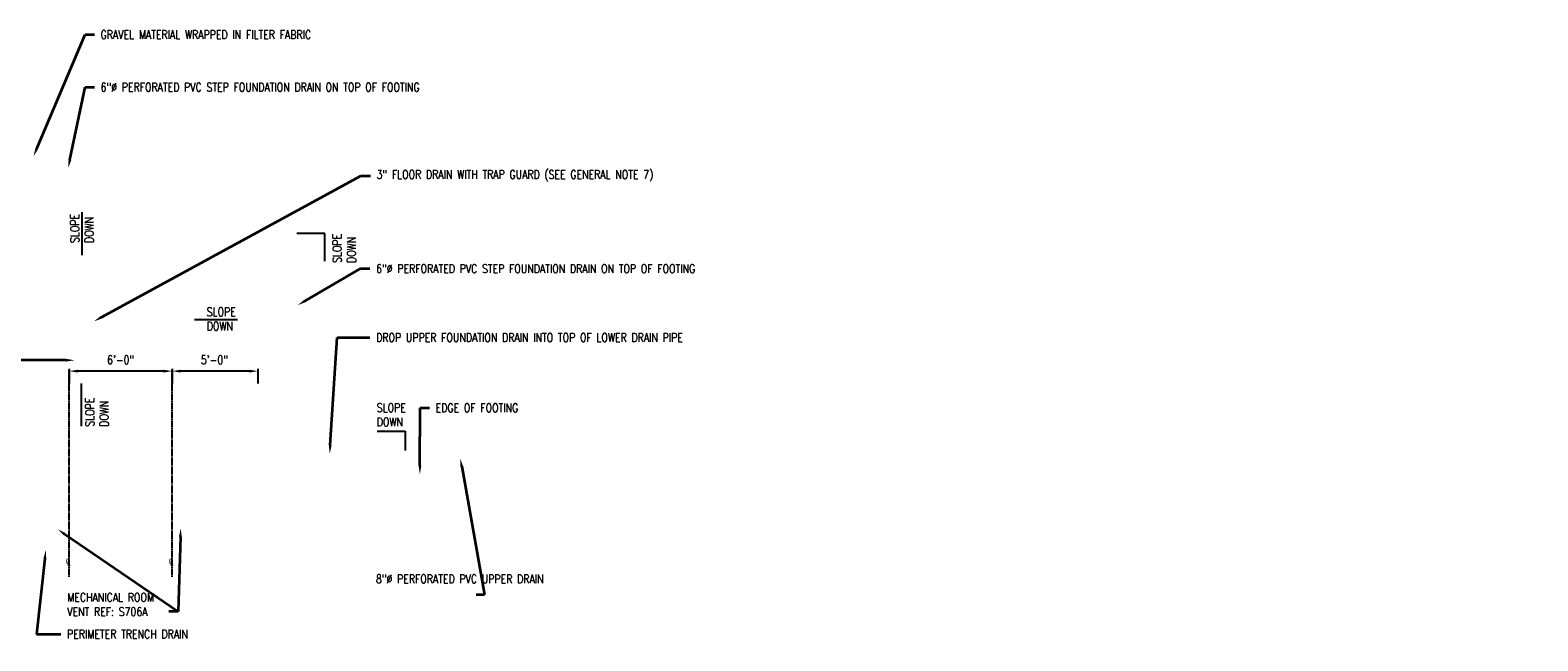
# Model space of a CAD drawing. Header units: inches. Extents: x -4043 to 4360, y -113 to 972.
# Tile 2 of 3: x 141 to 1195, y 69 to 496. Entities that reach past the tile are written whole.
import ezdxf
from ezdxf import colors
from ezdxf.entities.mleader import LeaderData, LeaderLine
from ezdxf.math import Vec2, Vec3

# ---------------------------------------------------------------- set-up
doc = ezdxf.new("R2010")
doc.units = ezdxf.units.IN
doc.header["$LTSCALE"] = 0.8
doc.header["$MEASUREMENT"] = 0
doc.linetypes.add('CENTER2', pattern=[1.125, 0.75, -0.125, 0.125, -0.125])
doc.layers.add('A-ANNO-DIMS', color=1, linetype='Continuous')
doc.layers.add('S-ANNO-TEXT', color=2, linetype='Continuous')
doc.layers.add('M-ANNO-TEXT', color=2, linetype='Continuous', lineweight=25)
doc.layers.add('S-ANNO-NOTE', color=2, linetype='Continuous', lineweight=35)
doc.styles.add('Annotative', font='romans.shx', dxfattribs={"width": 0.8, "height": 0.125})
doc.dimstyles.new('Annotative', dxfattribs={"dimscale": 0, "dimtxt": 0.125, "dimasz": 0.125, "dimexe": 0.179688, "dimexo": 0.0625, "dimgap": 0.09, "dimtad": 1, "dimdec": 3, "dimzin": 3, "dimdsep": 46, "dimlunit": 4, "dimtxsty": 'Annotative', "dimcen": 0.09, "dimclrt": 2, "dimazin": 2, "dimtfac": 1, "dimtdec": 3, "dimtmove": 1, "dimatfit": 3, "dimfxl": 1, "dimtfill": 1, "dimfrac": 2, "dimtolj": 1, "dimtzin": 0, "dimarcsym": 0})

# ---------------------------------------------------------------- blocks, each defined once
blk = doc.blocks.new('*D8')
at = {"layer": 'A-ANNO-DIMS', "color": 0, "lineweight": -2, "transparency": 16777216}
for p, q in [((168, 259.3), (168, 249)), ((234, 257.6), (174, 257.6)), ((240, 259.3), (240, 249))]:
    blk.add_line(p, q, dxfattribs=at)
at = {"layer": 'A-ANNO-DIMS', "color": 0, "transparency": 16777216}
for points in [[(174, 258.6), (174, 256.6), (168, 257.6)], [(234, 258.6), (234, 256.6), (240, 257.6)]]:
    blk.add_solid(points, dxfattribs=at)
at = {"layer": 'Defpoints', "color": 0, "transparency": 16777216}
for p in [(168, 262.3), (168, 257.6), (240, 262.3)]:
    blk.add_point(p, dxfattribs=at)
at = {"layer": 'A-ANNO-DIMS', "color": 2, "lineweight": -3, "transparency": 16777216, "insert": (204, 265.5), "char_height": 6, "attachment_point": 5, "style": 'Annotative'}
blk.add_mtext('\\A1;6\'-0"', dxfattribs=at)
blk = doc.blocks.new('*D9')
at = {"layer": 'A-ANNO-DIMS', "color": 0, "lineweight": -2, "transparency": 16777216}
for p, q in [((240, 259.3), (240, 249)), ((294, 257.6), (246, 257.6)), ((300, 259.3), (300, 249))]:
    blk.add_line(p, q, dxfattribs=at)
at = {"layer": 'A-ANNO-DIMS', "color": 0, "transparency": 16777216}
for points in [[(246, 258.6), (246, 256.6), (240, 257.6)], [(294, 258.6), (294, 256.6), (300, 257.6)]]:
    blk.add_solid(points, dxfattribs=at)
at = {"layer": 'Defpoints', "color": 0, "transparency": 16777216}
for p in [(240, 262.3), (240, 257.6), (300, 262.3)]:
    blk.add_point(p, dxfattribs=at)
at = {"layer": 'A-ANNO-DIMS', "color": 2, "lineweight": -3, "transparency": 16777216, "insert": (269.6, 265.5), "char_height": 6, "attachment_point": 5, "style": 'Annotative'}
blk.add_mtext('\\A1;5\'-0"', dxfattribs=at)

msp = doc.modelspace()

# ---------------------------------------------------------------- linework, layer by layer
at = {"layer": 'M-ANNO-TEXT', "color": 1, "linetype": 'CENTER2', "lineweight": -3}
for p, q in [((168, 113.6787), (168, 258.483)), ((240, 113.6787), (240, 258.483))]:
    msp.add_line(p, q, dxfattribs=at)

# ---------------------------------------------------------------- texts
at = {"layer": 'S-ANNO-NOTE', "char_height": 6, "width": 23.584634, "attachment_point": 1, "rotation": 90, "style": 'Annotative'}
for insert in [(168.9864, 347.2554), (352.4611, 333.319), (179.4672, 218.7493)]:
    msp.add_mtext('SLOPE\\PDOWN', dxfattribs=dict(at, insert=insert))
at = {"layer": 'S-ANNO-NOTE', "char_height": 6, "width": 23.584634, "attachment_point": 1, "style": 'Annotative'}
for insert in [(264.2586, 302.0584), (383.2103, 235.0255)]:
    msp.add_mtext('SLOPE\\PDOWN', dxfattribs=dict(at, insert=insert))
at = {"layer": 'S-ANNO-TEXT', "lineweight": -3, "char_height": 6, "width": 131.457736, "attachment_point": 1, "style": 'Annotative'}
for insert in [(165.7622, 127.9321), (237.7622, 127.9321)]:
    msp.add_mtext('℄', dxfattribs=dict(at, insert=insert))

# ---------------------------------------------------------------- dimensions: what is measured, and where the dimension line sits
at = {"layer": 'A-ANNO-DIMS', "lineweight": -3}
for base, p1, p2, picture, middle in [((168, 257.637), (240, 262.3396), (168, 262.3396), '*D8', (204, 257.637)), ((240, 257.637), (300, 262.3396), (240, 262.3396), '*D9', (269.5693, 257.637))]:
    dim = msp.add_linear_dim(base=base, p1=p1, p2=p2, angle=180, dimstyle='Annotative', override={"dimpost": '\\X', "dimtfill": 0}, dxfattribs=at)
    dim.commit()
    dim.dimension.update_dxf_attribs({"geometry": picture, "text_midpoint": middle, "dimtype": 161})

# ---------------------------------------------------------------- leaders
at = {"layer": 'S-ANNO-NOTE', "color": 1}
for points, override in [([(177.2212, 338.8169), (177.2212, 368.6944)], {"dimasz": 4}), ([(346.8177, 334.514), (346.8177, 353.9595), (327.346, 353.9595)], {"dimscale": 0, "dimasz": 4}), ([(255.82, 293.8235), (285.6975, 293.8235)], {"dimasz": 4}), ([(176.4762, 249.0245), (176.4762, 219.147)], {"dimasz": 4}), ([(383.5356, 215.7197), (402.9811, 215.7197), (402.9811, 202.1966)], {"dimscale": 0, "dimasz": 4})]:
    msp.add_leader(points, dimstyle='Annotative', override=override, dxfattribs=at)
at = {"layer": 'S-ANNO-NOTE'}
ml = msp.add_multileader_mtext('Standard', dxfattribs=at)
ml.set_content('GRAVEL MATERIAL WRAPPED IN FILTER FABRIC', color=256, style='Annotative')
ml.set_leader_properties(color=1, linetype='ByLayer', lineweight=-1)
ml.build(insert=Vec2(0, 0))
ml.multileader.update_dxf_attribs({"text_right_attachment_type": 3, "dogleg_length": 0.36, "arrow_head_size": 6, "scale": 48})
ctx = ml.context
ctx.base_point, ctx.scale, ctx.char_height, ctx.arrow_head_size, ctx.landing_gap_size, ctx.plane_origin = Vec3(185.6976, 492.9431), 48, 6, 6, 4.32, Vec3(251.141, 469.2752)
ctx.right_attachment = 3
notes = []
notes.append((ctx, [(1, (1, 1, 0), (179.1177, 492.9431), (1, 0), 6.5799, [(0, [(143.0546, 407.7936)], 0, [])])]))
ctx.mtext.insert, ctx.mtext.width, ctx.mtext.defined_height, ctx.mtext.flow_direction = Vec3(190.0176, 495.9431), 82.850882, 17.6903, 5
ml = msp.add_multileader_mtext('Standard', dxfattribs=at)
ml.set_content('6"%%C PERFORATED PVC STEP FOUNDATION DRAIN ON TOP OF FOOTING', color=256, style='Annotative')
ml.set_leader_properties(color=1, linetype='ByLayer', lineweight=-1)
ml.build(insert=Vec2(0, 0))
ml.multileader.update_dxf_attribs({"text_right_attachment_type": 3, "dogleg_length": 0.36, "arrow_head_size": 6, "scale": 48})
ctx = ml.context
ctx.base_point, ctx.scale, ctx.char_height, ctx.arrow_head_size, ctx.landing_gap_size, ctx.plane_origin = Vec3(185.6976, 456.163), 48, 6, 6, 4.32, Vec3(251.141, 414.2179)
ctx.right_attachment = 3
notes.append((ctx, [(1, (1, 1, 0), (179.1177, 456.163), (1, 0), 6.5799, [(0, [(167.3412, 399.5532)], 0, [])])]))
ctx.mtext.insert, ctx.mtext.width, ctx.mtext.defined_height, ctx.mtext.flow_direction = Vec3(190.0176, 459.163), 82.850882, 17.6903, 5
ml = msp.add_multileader_mtext('Standard', dxfattribs=at)
ml.set_content('3" FLOOR DRAIN WITH TRAP GUARD (SEE GENERAL NOTE 7)', color=256, style='Annotative')
ml.set_leader_properties(color=1, linetype='ByLayer', lineweight=-1)
ml.build(insert=Vec2(0, 0))
ml.multileader.update_dxf_attribs({"text_right_attachment_type": 3, "dogleg_length": 0.36, "arrow_head_size": 6, "scale": 48})
ctx = ml.context
ctx.base_point, ctx.scale, ctx.char_height, ctx.arrow_head_size, ctx.landing_gap_size, ctx.plane_origin = Vec3(378.7384, 394.1459), 48, 6, 6, 4.32, Vec3(356.7044, 303.467)
ctx.right_attachment = 3
notes.append((ctx, [(1, (1, 1, 0), (372.1586, 394.1459), (1, 0), 6.5799, [(0, [(185.3932, 292.4417)], 0, [])])]))
ctx.mtext.insert, ctx.mtext.width, ctx.mtext.defined_height, ctx.mtext.flow_direction = Vec3(383.0584, 398.1459), 73.983384, 16.7571, 5
ml = msp.add_multileader_mtext('Standard', dxfattribs=at)
ml.set_content('6"%%C PERFORATED PVC STEP FOUNDATION DRAIN ON TOP OF FOOTING', color=256, style='Annotative')
ml.set_leader_properties(color=1, linetype='ByLayer', lineweight=-1)
ml.build(insert=Vec2(0, 0))
ml.multileader.update_dxf_attribs({"text_right_attachment_type": 3, "dogleg_length": 0.36, "arrow_head_size": 6, "scale": 48})
ctx = ml.context
ctx.base_point, ctx.scale, ctx.char_height, ctx.arrow_head_size, ctx.landing_gap_size, ctx.plane_origin = Vec3(378.4684, 329.2808), 48, 6, 6, 4.32, Vec3(356.7044, 252.8658)
ctx.right_attachment = 3
notes.append((ctx, [(1, (1, 1, 0), (371.8886, 329.2808), (1, 0), 6.5799, [(0, [(327.9714, 303.7763)], 0, [])])]))
ctx.mtext.insert, ctx.mtext.width, ctx.mtext.defined_height, ctx.mtext.flow_direction = Vec3(382.7884, 332.2808), 82.850882, 17.6903, 5
ml = msp.add_multileader_mtext('Standard', dxfattribs=at)
ml.set_content('3"%%C SOLID PVC DRAIN', color=256, style='Annotative')
ml.set_leader_properties(color=1, linetype='ByLayer', lineweight=-1)
ml.build(insert=Vec2(0, 0))
ml.multileader.update_dxf_attribs({"text_right_attachment_type": 3, "dogleg_length": 0.36, "arrow_head_size": 6, "scale": 48})
ctx = ml.context
ctx.base_point, ctx.scale, ctx.char_height, ctx.arrow_head_size, ctx.landing_gap_size, ctx.plane_origin = Vec3(69.6787, 276.4195), 48, 6, 6, 4.32, Vec3(134.0978, 325.3762)
ctx.right_attachment, ctx.text_align_type = 3, 2
notes.append((ctx, [(0, (1, 1, 0), (121.4202, 265.2766), (-1, 0), 5.8444, [(1, [(171.746, 265.2222)], 0, [])])]))
ctx.mtext.insert, ctx.mtext.width, ctx.mtext.defined_height, ctx.mtext.alignment, ctx.mtext.flow_direction = Vec3(111.2559, 279.4195), 41.403978, 16.582, 3, 5
ml = msp.add_multileader_mtext('Standard', dxfattribs=at)
ml.set_content('DROP UPPER FOUNDATION DRAIN INTO TOP OF LOWER DRAIN PIPE', color=256, style='Annotative')
ml.set_leader_properties(color=1, linetype='ByLayer', lineweight=-1)
ml.build(insert=Vec2(0, 0))
ml.multileader.update_dxf_attribs({"text_right_attachment_type": 3, "dogleg_length": 0.36, "arrow_head_size": 6, "scale": 48})
ctx = ml.context
ctx.base_point, ctx.scale, ctx.char_height, ctx.arrow_head_size, ctx.landing_gap_size, ctx.plane_origin = Vec3(378.4684, 281.0988), 48, 6, 6, 4.32, Vec3(424.5034, 90.9689)
ctx.right_attachment = 3
notes.append((ctx, [(1, (1, 1, 0), (355.5454, 281.0988), (1, 0), 22.923, [(0, [(350.2837, 199.8045)], 0, [])])]))
ctx.mtext.insert, ctx.mtext.width, ctx.mtext.defined_height, ctx.mtext.flow_direction = Vec3(382.7884, 284.0988), 82.850882, 17.6903, 5
ml = msp.add_multileader_mtext('Standard', dxfattribs=at)
ml.set_content('EDGE OF FOOTING', color=256, style='Annotative')
ml.set_leader_properties(color=1, linetype='ByLayer', lineweight=-1)
ml.build(insert=Vec2(0, 0))
ml.multileader.update_dxf_attribs({"text_right_attachment_type": 3, "dogleg_length": 0.36, "arrow_head_size": 6, "scale": 48})
ctx = ml.context
ctx.base_point, ctx.scale, ctx.char_height, ctx.arrow_head_size, ctx.landing_gap_size, ctx.plane_origin = Vec3(420.065, 231.9568), 48, 6, 6, 4.32, Vec3(485.5085, 200.0063)
ctx.right_attachment = 3
notes.append((ctx, [(1, (1, 1, 0), (413.4852, 231.9568), (1, 0), 6.5799, [(0, [(413.3748, 185.5017)], 0, [])])]))
ctx.mtext.insert, ctx.mtext.width, ctx.mtext.defined_height, ctx.mtext.flow_direction = Vec3(424.385, 234.9568), 63.842046, 17.6903, 5
ml = msp.add_multileader_mtext('Standard', dxfattribs=at)
ml.set_content('8"%%C PERFORATED PVC UPPER DRAIN', color=256, style='Annotative')
ml.set_leader_properties(color=1, linetype='ByLayer', lineweight=-1)
ml.build(insert=Vec2(0, 0))
ml.multileader.update_dxf_attribs({"text_right_attachment_type": 3, "dogleg_length": 0.36, "arrow_head_size": 6, "scale": 48})
ctx = ml.context
ctx.base_point, ctx.scale, ctx.char_height, ctx.arrow_head_size, ctx.landing_gap_size, ctx.plane_origin = Vec3(378.3133, 112.3064), 48, 6, 6, 4.32, Vec3(470.7494, 172.9769)
ctx.right_attachment = 3
notes.append((ctx, [(0, (1, 1, 0), (458.6262, 101.1636), (-1, 0), 5.8444, [(1, [(441.5775, 196.7084)], 0, [])])]))
ctx.mtext.insert, ctx.mtext.width, ctx.mtext.defined_height, ctx.mtext.flow_direction = Vec3(382.6333, 115.3064), 67.748629, 17.4827, 5
ml = msp.add_multileader_mtext('Standard', dxfattribs=at)
ml.set_content('MECHANICAL ROOM\\PVENT REF: S706A', color=256, style='Annotative')
ml.set_leader_properties(color=1, linetype='ByLayer', lineweight=-1)
ml.build(insert=Vec2(0, 0))
ml.multileader.update_dxf_attribs({"text_right_attachment_type": 3, "dogleg_length": 0.36, "arrow_head_size": 6, "scale": 48})
ctx = ml.context
ctx.base_point, ctx.scale, ctx.char_height, ctx.arrow_head_size, ctx.landing_gap_size, ctx.plane_origin = Vec3(162.3539, 99.409), 48, 6, 6, 4.32, Vec3(254.5777, 137.7075)
ctx.right_attachment = 3
notes.append((ctx, [(0, (1, 1, 0), (244.3166, 89.409), (-1, 0), 6.5799, [(0, [(159.9328, 147.0057)], 0, []), (1, [(246.0111, 147.7385)], 0, [])])]))
ctx.mtext.insert, ctx.mtext.width, ctx.mtext.defined_height, ctx.mtext.flow_direction = Vec3(166.6739, 102.409), 82.850882, 17.6903, 5
ml = msp.add_multileader_mtext('Standard', dxfattribs=at)
ml.set_content('PERIMETER TRENCH DRAIN', color=256, style='Annotative')
ml.set_leader_properties(color=1, linetype='ByLayer', lineweight=-1)
ml.build(insert=Vec2(0, 0))
ml.multileader.update_dxf_attribs({"text_right_attachment_type": 3, "dogleg_length": 0.36, "arrow_head_size": 6, "scale": 48})
ctx = ml.context
ctx.base_point, ctx.scale, ctx.char_height, ctx.arrow_head_size, ctx.landing_gap_size, ctx.plane_origin = Vec3(162.1999, 73.7142), 48, 6, 6, 4.32, Vec3(254.5777, 107.6616)
ctx.right_attachment = 3
notes.append((ctx, [(1, (1, 1, 0), (145.1599, 73.7142), (1, 0), 17.04, [(0, [(151.6804, 132.4323)], 0, [])])]))
ctx.mtext.insert, ctx.mtext.width, ctx.mtext.defined_height, ctx.mtext.flow_direction = Vec3(166.5199, 76.7142), 82.850882, 17.6903, 5
for ctx, leaders in notes:
    for number, flags, end, landing, length, lines in leaders:
        leader = LeaderData()
        leader.index, (leader.has_last_leader_line, leader.has_dogleg_vector, leader.attachment_direction) = number, flags
        leader.last_leader_point, leader.dogleg_vector, leader.dogleg_length = Vec3(end), Vec3(landing), length
        for number, points, colour, breaks in lines:
            line = LeaderLine()
            line.index, line.vertices, line.color, line.breaks = number, Vec3.list(points), colors.encode_raw_color(colour), breaks
            leader.lines.append(line)
        ctx.leaders.append(leader)

doc.saveas('drawing.dxf')
